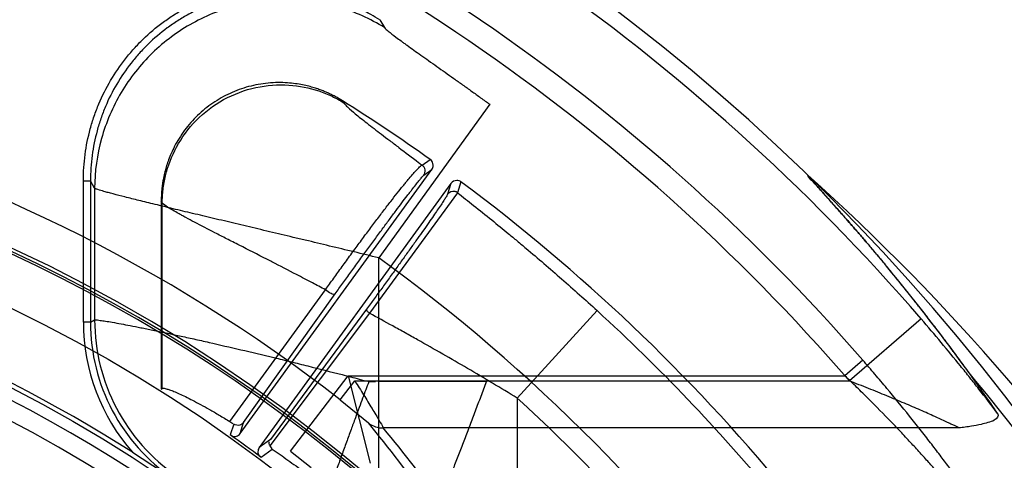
# Model space of a CAD drawing. Header units: millimetres. Extents: x 0 to 297, y 0 to 210.
# Tile 105 of 256: x 147.6458 to 147.8535, y 93.1321 to 93.225. Entities that reach past the tile are written whole.
import ezdxf

# ---------------------------------------------------------------- set-up
doc = ezdxf.new("R2010")
doc.units = ezdxf.units.MM
doc.header["$LTSCALE"] = 16.335
doc.layers.get('0').update_dxf_attribs({"linetype": 'CONTINUOUS'})
for name, color, linetype in [('01_GLOBAL', 7, 'CONTINUOUS'), ('INTFCLR_1', 7, 'CONTINUOUS'), ('INTFCLR_144815', 7, 'CONTINUOUS')]:
    doc.layers.add(name, color=color, linetype=linetype)

msp = doc.modelspace()

# ---------------------------------------------------------------- linework, layer by layer
at = {"color": 7, "linetype": 'Continuous'}
msp.add_circle((148.2308034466, 92.1164639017), 1.9, dxfattribs=at)
at = {"color": 9, "linetype": 'Continuous'}
msp.add_arc((148.2308034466, 92.1164639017), 1.8756493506, 92.9674534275, 177.0325465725, dxfattribs=at)
at = {"layer": '01_GLOBAL', "color": 7, "linetype": 'Continuous'}
msp.add_circle((148.2308034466, 92.1164639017), 1.925, dxfattribs=at)
at = {"layer": 'INTFCLR_1', "color": 6, "linetype": 'Continuous'}
for radius in [0.3017258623, 0.2867456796]:
    msp.add_arc((147.5056636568, 92.8766036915), radius, 270, 90.00000002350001, dxfattribs=at)
at = {"layer": 'INTFCLR_1', "color": 9, "linetype": 'Continuous'}
msp.add_arc((147.5056636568, 92.8766036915), 0.2607760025, 56.81755615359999, 90, dxfattribs=at)
at = {"layer": 'INTFCLR_144815', "color": 9, "linetype": 'Continuous'}
for p, q in [((147.7217384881, 93.22495716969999), (147.7227597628, 93.2232888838)), ((147.7141443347, 93.2074715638), (147.7139170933, 93.2078575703)), ((147.7449568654, 93.2071312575), (147.7215321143, 93.1747754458)), ((147.7307003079, 93.19428755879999), (147.7323915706, 93.19549729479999)), ((147.7310477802, 93.1921836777), (147.7327345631, 93.1933932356)), ((147.65924021, 93.1612190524), (147.65924021, 93.19101228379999)), ((147.65924021, 93.19101228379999), (147.6607381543, 93.19101228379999)), ((147.6616143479, 93.1894349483), (147.6607381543, 93.1910128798)), ((147.6607381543, 93.19101228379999), (147.6607381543, 93.1612190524)), ((147.736779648, 93.1904543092), (147.7360572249, 93.1881830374)), ((147.738886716, 93.1907782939), (147.7381658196, 93.18850247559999)), ((147.6616143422, 93.18943379), (147.6616143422, 93.16168045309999)), ((147.7381658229, 93.1885024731), (147.7195776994, 93.1630991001)), ((147.675869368, 93.1863493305), (147.6756636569, 93.1867217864)), ((147.6758693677, 93.1472185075), (147.6758693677, 93.1863492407)), ((147.7215321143, 93.1087459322), (147.7215321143, 93.1747754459)), ((147.6901416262, 93.1402752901), (147.7103200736, 93.1680461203)), ((147.6930239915, 93.14004051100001), (147.7123423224, 93.1671645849)), ((147.7195776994, 93.1630991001), (147.6985468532, 93.1351498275)), ((147.7189881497, 93.1639806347), (147.698721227, 93.1364940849)), ((147.7675949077, 93.1636466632), (147.7507665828, 93.14520498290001)), ((147.6607381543, 93.1612190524), (147.65924021, 93.1612190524)), ((147.6607381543, 93.1612190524), (147.6616143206, 93.1616804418)), ((147.8359479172, 93.1618987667), (147.8208131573, 93.1488255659)), ((147.8236405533, 93.15319796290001), (147.8198682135, 93.1499165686)), ((147.7029160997, 93.13405052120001), (147.7150720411, 93.14991602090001)), ((147.7134291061, 93.14487486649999), (147.716488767, 93.1488255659)), ((147.7150723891, 93.1499164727), (147.7197111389, 93.13146713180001)), ((147.7150724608, 93.1499165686), (147.8198682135, 93.1499165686)), ((147.7164887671, 93.1488255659), (147.8208131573, 93.1488255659)), ((147.7194516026, 93.14869079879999), (147.7208394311, 93.14869079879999)), ((147.7442822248, 93.14869111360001), (147.7215321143, 93.14869111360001)), ((147.7134291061, 93.14487486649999), (147.7193462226, 93.1399919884)), ((147.7507665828, 93.14520498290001), (147.7507665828, 93.1174567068)), ((147.6909594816, 93.13973312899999), (147.6902359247, 93.1374493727)), ((147.6922974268, 93.13773629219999), (147.6930240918, 93.1400406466)), ((147.8439354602, 93.1389194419), (147.7224944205, 93.1389194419)), ((147.698721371, 93.1364942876), (147.6963425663, 93.134797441)), ((147.6967066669, 93.13274809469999), (147.6990888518, 93.13445219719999)), ((147.7029160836, 93.1340505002), (147.7072833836, 93.13057217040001))]:
    msp.add_line(p, q, dxfattribs=at)
at = {"layer": 'INTFCLR_144815', "color": 6, "linetype": 'Continuous'}
for p, q in [((147.6922973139, 93.13773613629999), (147.7327345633, 93.1933932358)), ((147.7367796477, 93.19045430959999), (147.6963423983, 93.1347972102)), ((147.6756636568, 93.18672177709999), (147.6756636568, 93.14710485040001)), ((147.6756636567, 93.1471048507), (147.6758693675, 93.1472185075)), ((147.6901416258, 93.14027529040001), (147.690796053, 93.13984691)), ((147.6906458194, 93.1371822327), (147.6902359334, 93.13744939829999)), ((147.669614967, 93.1337903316), (147.6759611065, 93.1296695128)), ((147.6985468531, 93.1351498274), (147.6989867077, 93.13452910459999)), ((147.6963259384, 93.1330553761), (147.6967066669, 93.13274809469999))]:
    msp.add_line(p, q, dxfattribs=at)
for radius in [0.3190566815, 0.3040475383]:
    msp.add_circle((147.5056636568, 92.8766036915), radius, dxfattribs=at)
for radius, start, end in [(0.4398395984, 313.9937911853, 154.5150993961), (0.3305190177, 45.0000000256, 314.9999999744), (0.329927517, 44.99999995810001, 315.0000000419), (0.391278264, 54.5878227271, 57.84315343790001), (0.3294494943, 44.99999997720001, 315.0000000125), (0.391278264, 39.5878227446, 53.41217725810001), (0.305, 57.4833087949, 79.3673701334), (0.2978344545, 25.6072723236, 64.3927276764), (0.3195424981, 53.2829108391, 54.71708917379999)]:
    msp.add_arc((147.5056636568, 92.8766036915), radius, start, end, dxfattribs=at)
at = {"layer": 'INTFCLR_144815', "color": 9, "linetype": 'Continuous'}
for centre, radius, start, end in [((147.5056636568, 92.8766036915), 0.4364412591, 40.82000966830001, 69.7456365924), ((147.5056636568, 92.87660369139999), 0.4214424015, 41.0185890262, 70.4297169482), ((147.5056636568, 92.8766036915), 0.4164420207, 40.8200096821, 70.5083984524), ((147.5056636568, 92.8766036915), 0.3393168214, 52.2436298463, 75.5403197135), ((147.5048634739, 92.8489101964), 0.4606474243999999, 33.25492360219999, 48.17648278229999), ((147.5056654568, 92.8766045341), 0.3681088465, 16.8926739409, 54.09645665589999), ((147.5056636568, 92.8766036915), 0.3885893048, 39.7244769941, 47.61905441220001), ((147.7006753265, 93.161214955), 0.041435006, 179.9943333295, 221.4427913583), ((147.7006722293, 93.1612132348), 0.0399340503, 179.9916531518, 235.5892274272), ((147.7016762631, 93.1617419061), 0.040062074, 180.0878887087, 235.4165365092), ((147.5047363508, 92.86363814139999), 0.4458466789, 32.7308374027, 39.9894278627), ((147.5056636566, 92.8766036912), 0.3636235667, 39.83249369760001, 47.61905440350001), ((147.4953519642, 92.9550199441), 0.2904962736, 31.3807382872, 39.549526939), ((147.4952441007, 92.9501811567), 0.2954062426, 31.5629655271, 39.7106601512)]:
    msp.add_arc(centre, radius, start, end, dxfattribs=at)
at = {"layer": 'INTFCLR_144815', "color": 7, "linetype": 'Continuous'}
msp.add_arc((147.4953602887, 92.8966983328), 0.4329216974, 35.8360558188, 39.663169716, dxfattribs=at)
at = {"layer": 'INTFCLR_144815', "color": 6, "linetype": 'Continuous'}
msp.add_ellipse((147.5056636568, 92.90324597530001), major_axis=(0, 0.4212889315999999), ratio=0.9979983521, start_param=-0.9685585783, end_param=-0.9445698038, dxfattribs=at)
at = {"layer": 'INTFCLR_144815', "color": 9, "linetype": 'Continuous'}
for points, knots in [([(147.65924021, 93.19101228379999), (147.65924042, 93.1928776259), (147.6594883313, 93.1965678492), (147.660396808, 93.2010747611), (147.6614905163, 93.2046302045), (147.662823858, 93.2081041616), (147.6648875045, 93.2122072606), (147.667500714, 93.21603551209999), (147.6699017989, 93.21888366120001), (147.6724608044, 93.2215347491), (147.6752660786, 93.223913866), (147.6783280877, 93.2260205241), (147.6815320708, 93.2279181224), (147.6857016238, 93.2298486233), (147.689675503, 93.231082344), (147.6924094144, 93.2316820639), (147.6942312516, 93.2320176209), (147.6974307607, 93.2324419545), (147.7011070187, 93.2325603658), (147.7043430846, 93.23234015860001), (147.7061173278, 93.2321283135), (147.7069559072, 93.23200203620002), (147.7073345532, 93.23193967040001)], [0, 0, 0, 0, 0.07717683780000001, 0.1543536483, 0.1929420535, 0.2315304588, 0.3087072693, 0.3858840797, 0.424472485, 0.4630608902, 0.5402377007, 0.5788261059, 0.6174145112, 0.6945913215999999, 0.7717681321, 0.7910623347, 0.8103565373, 0.8489449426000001, 0.9261217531, 0.9647101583, 0.9840043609, 1, 1, 1, 1]), ([(147.721738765, 93.22495762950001), (147.7211266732, 93.2253374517), (147.7201177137, 93.22592668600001), (147.7186872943, 93.226680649), (147.7162797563, 93.2278487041), (147.7124627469, 93.22932331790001), (147.7085559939, 93.230249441), (147.7059154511, 93.2306472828), (147.7042143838, 93.2308503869), (147.7011047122, 93.2310638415), (147.6975389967, 93.23095085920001), (147.6944557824, 93.2305417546), (147.6927008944, 93.2302184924), (147.6900868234, 93.2296452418), (147.6862495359, 93.22845871), (147.6822004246, 93.22658111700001), (147.6791332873, 93.2247636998), (147.6761960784, 93.222744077), (147.673473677, 93.2204366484), (147.6710031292, 93.21787494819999), (147.6687044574, 93.2151469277), (147.6661855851, 93.21146066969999), (147.664180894, 93.2074717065), (147.6629058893, 93.2041417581), (147.661856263, 93.20073349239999), (147.6609736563, 93.1963563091), (147.6607378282, 93.19279485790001), (147.6607381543, 93.1910122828)], [0, 0, 0, 0, 0.0254375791, 0.0412343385, 0.0570889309, 0.1199202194, 0.1852720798, 0.1983616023, 0.2142122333, 0.2457541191, 0.3083631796, 0.3397462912, 0.3555174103, 0.3713614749, 0.4342395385, 0.4968767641, 0.5284769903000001, 0.5600464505, 0.6226733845, 0.6540495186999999, 0.6856454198, 0.7485590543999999, 0.811206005, 0.8427983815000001, 0.8743896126, 0.9370533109, 1, 1, 1, 1]), ([(147.7227597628, 93.2232888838), (147.7197684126, 93.2251415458), (147.7132521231, 93.228062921), (147.7026903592, 93.2297159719), (147.6920447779, 93.2285478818), (147.6820691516, 93.2246364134), (147.673459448, 93.21825787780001), (147.6668192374, 93.20985546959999), (147.6626144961, 93.2000267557), (147.6616318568, 93.1929535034), (147.6616143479, 93.1894349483)], [0, 0, 0, 0, 0.1247496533, 0.2496900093, 0.3747967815, 0.4999999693, 0.6252031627, 0.75030995, 0.8752503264, 1, 1, 1, 1]), ([(147.7227597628, 93.2232888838), (147.7229391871, 93.2229941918), (147.72379305, 93.2223527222), (147.72493833, 93.2214263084), (147.726073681, 93.2206014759), (147.726863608, 93.22002701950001), (147.7277549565, 93.2193854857), (147.7289485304, 93.2185331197), (147.7304675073, 93.21745565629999), (147.7320878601, 93.2163098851), (147.7337907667, 93.21510645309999), (147.7355582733, 93.2138560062), (147.7370650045, 93.212787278), (147.738296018, 93.21191179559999), (147.7395521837, 93.21101668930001), (147.7411343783, 93.20988554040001), (147.7430422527, 93.2085149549), (147.7443172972, 93.20759431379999), (147.7449568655, 93.2071312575)], [0, 0, 0, 0, 0.0376821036, 0.1131755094, 0.1629054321, 0.1905075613, 0.2199056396, 0.2828342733, 0.3507035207, 0.4233013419, 0.4995813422, 0.5784472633, 0.6597707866, 0.7013371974, 0.743430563, 0.8282349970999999, 0.9137612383, 1, 1, 1, 1]), ([(147.6758693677, 93.1863492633), (147.6758716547, 93.1868100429), (147.6759024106, 93.1877463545), (147.6760746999, 93.18966944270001), (147.6767160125, 93.1932361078), (147.6787025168, 93.1983992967), (147.6828566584, 93.20401839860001), (147.6886542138, 93.208421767), (147.6954704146, 93.2109793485), (147.7024388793, 93.2114985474), (147.7078666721, 93.2104263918), (147.7116530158, 93.2088952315), (147.7133500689, 93.2079665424), (147.7141443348, 93.20747156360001)], [0, 0, 0, 0, 0.0260963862, 0.0530236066, 0.1092946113, 0.2309016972, 0.3626014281, 0.5000103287, 0.6374192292, 0.7691189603, 0.8907260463, 0.9469971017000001, 1, 1, 1, 1]), ([(147.7141443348, 93.20747156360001), (147.7143500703, 93.207121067), (147.7151944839, 93.2063333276), (147.716403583, 93.2052802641), (147.7177789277, 93.2041754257), (147.7196106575, 93.20273453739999), (147.7216671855, 93.2011601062), (147.7236005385, 93.1996897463), (147.7248258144, 93.19875952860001), (147.7268393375, 93.1972312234), (147.7288022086, 93.19573948), (147.7304381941, 93.19448823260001), (147.7307002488, 93.1942876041)], [0, 0, 0, 0, 0.0575478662, 0.1604030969, 0.2286677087, 0.3069579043, 0.4905311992, 0.595329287, 0.6509066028, 0.7083608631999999, 0.9532674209, 1, 1, 1, 1]), ([(147.7103200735, 93.1680461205), (147.7108901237, 93.16885054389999), (147.7120502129, 93.1704771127), (147.7135201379, 93.17251624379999), (147.7147210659, 93.17417003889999), (147.7159282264, 93.17582487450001), (147.7171325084, 93.17746283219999), (147.7183304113, 93.1790797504), (147.7194935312, 93.1806427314), (147.7208979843, 93.18251358), (147.7222692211, 93.184319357), (147.7233152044, 93.1856830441), (147.724274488, 93.1869236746), (147.7253841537, 93.18834234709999), (147.7264392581, 93.18966567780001), (147.7272101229, 93.1906124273), (147.727868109, 93.19140842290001), (147.7285882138, 93.19225219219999), (147.7293322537, 93.193104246), (147.7299987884, 93.19375152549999), (147.7304136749, 93.19422059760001), (147.7307002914, 93.1942875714)], [0, 0, 0, 0, 0.08888362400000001, 0.1801124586, 0.2266156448, 0.2731398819, 0.3647752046, 0.4098966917, 0.4545541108, 0.5404159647, 0.6207932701, 0.6589643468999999, 0.6953549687, 0.7621732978, 0.8213389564, 0.8479238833, 0.8722508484, 0.914400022, 0.9481701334, 0.9734648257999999, 1, 1, 1, 1]), ([(147.7310477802, 93.1921836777), (147.7312737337, 93.1924952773), (147.7314815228, 93.1933358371), (147.7310144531, 93.1940645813), (147.7307003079, 93.19428755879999)], [0, 0, 0, 0, 0.4997834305, 1, 1, 1, 1]), ([(147.7123423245, 93.1671645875), (147.7128820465, 93.16791770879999), (147.7139779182, 93.1694425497), (147.7153615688, 93.17135769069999), (147.7164894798, 93.1729130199), (147.7176218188, 93.1744705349), (147.7187484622, 93.1760144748), (147.719866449, 93.1775406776), (147.7209507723, 93.1790170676), (147.7222561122, 93.18078736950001), (147.7235260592, 93.1824997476), (147.7244917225, 93.1837954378), (147.7253748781, 93.1849762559), (147.7263926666, 93.1863296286), (147.7273543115, 93.1875971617), (147.7280519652, 93.18850842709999), (147.728643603, 93.1892768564), (147.729286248, 93.1900987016), (147.7299371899, 93.1909279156), (147.7305067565, 93.1915945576), (147.730830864, 93.19202708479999), (147.7310477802, 93.1921836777)], [0, 0, 0, 0, 0.08895716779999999, 0.1802844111, 0.2268387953, 0.2734156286, 0.3651624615, 0.4103412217, 0.4550530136, 0.5410319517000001, 0.6215150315, 0.6597349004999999, 0.6961787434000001, 0.7630852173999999, 0.8223144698, 0.8489306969, 0.8732739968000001, 0.9154148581, 0.9491497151, 0.9743143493, 1, 1, 1, 1]), ([(147.7215321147, 93.17477544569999), (147.7198000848, 93.1751934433), (147.7163476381, 93.176024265), (147.7111866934, 93.1772622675), (147.7069088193, 93.1782832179), (147.7035131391, 93.17909206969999), (147.7001843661, 93.1798836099), (147.6961114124, 93.1808501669), (147.6913359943, 93.1819815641), (147.6867368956, 93.18307118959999), (147.6823625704, 93.18410946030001), (147.6782642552, 93.1850865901), (147.6750429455, 93.185860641), (147.6726384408, 93.1864446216), (147.6705103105, 93.18696598), (147.6681448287, 93.1875550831), (147.6659863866, 93.18810873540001), (147.6645222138, 93.1885024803), (147.6634422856, 93.1888003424), (147.6624913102, 93.1890981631), (147.6618200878, 93.1893100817), (147.6616143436, 93.18943407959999)], [0, 0, 0, 0, 0.0866382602, 0.172668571, 0.2580713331, 0.3004928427, 0.3424040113, 0.4244468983, 0.5040415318, 0.5810379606, 0.6542699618, 0.7226536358, 0.7859053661, 0.8153652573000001, 0.8429722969, 0.8924454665, 0.9339049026, 0.9513093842, 0.9661907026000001, 0.9883191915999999, 1, 1, 1, 1]), ([(147.7360572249, 93.1881830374), (147.7359764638, 93.18793091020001), (147.7356629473, 93.1874973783), (147.7352101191, 93.18676021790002), (147.7343493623, 93.1854832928), (147.733297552, 93.1839416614), (147.7320495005, 93.18214977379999), (147.7309160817, 93.1805344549), (147.7296637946, 93.1787629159), (147.7285495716, 93.1771961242), (147.7276065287, 93.1758754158), (147.7266134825, 93.1744883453), (147.7253362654, 93.1727110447), (147.7240348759, 93.17090862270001), (147.722972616, 93.16944240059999), (147.7219052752, 93.1679725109), (147.7205786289, 93.1661516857), (147.7195169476, 93.16470128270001), (147.7189881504, 93.1639806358)], [0, 0, 0, 0, 0.0268113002, 0.0530056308, 0.08805323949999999, 0.1825130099, 0.2421459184, 0.3091654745, 0.3823602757, 0.4618483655, 0.5038694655, 0.5467077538, 0.6346082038, 0.725515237, 0.7718486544, 0.8179689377, 0.9094787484, 1, 1, 1, 1]), ([(147.7381658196, 93.18850247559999), (147.7380081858, 93.1886197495), (147.7373188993, 93.1889676), (147.7363860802, 93.188634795), (147.7360572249, 93.1881830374)], [0, 0, 0, 0, 0.2601431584, 1, 1, 1, 1]), ([(147.7381658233, 93.18850247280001), (147.7392955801, 93.18761480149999), (147.741703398, 93.18570972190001), (147.7452709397, 93.18284122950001), (147.7483288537, 93.18033916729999), (147.7507417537, 93.1783382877), (147.7545175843, 93.1751772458), (147.76017651, 93.1703226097), (147.7651268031, 93.1658988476), (147.7675949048, 93.1636466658)], [0, 0, 0, 0, 0.1118698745, 0.2390596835, 0.3564268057, 0.4195062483, 0.4831236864, 0.7398447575, 1, 1, 1, 1]), ([(147.7103200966, 93.1680461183), (147.709393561, 93.1685343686), (147.7079089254, 93.16931368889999), (147.7058731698, 93.1703754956), (147.7030361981, 93.1718495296), (147.7003868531, 93.17321494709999), (147.6963593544, 93.1752794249), (147.6936104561, 93.1766808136), (147.6907913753, 93.1781174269), (147.6890760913, 93.1789923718), (147.6863719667, 93.1803743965), (147.6834989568, 93.18185677), (147.6811854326, 93.1830827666), (147.6800570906, 93.1836957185), (147.6787545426, 93.18441189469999), (147.6773572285, 93.18525236), (147.6761714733, 93.18598470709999), (147.6758693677, 93.1863492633)], [0, 0, 0, 0, 0.0804855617, 0.1288575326, 0.1764491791, 0.3261789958, 0.3579077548, 0.5242558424, 0.5632992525, 0.6010628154, 0.6722339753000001, 0.7966766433, 0.8495188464, 0.8734226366, 0.8953877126, 0.9636142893, 1, 1, 1, 1]), ([(147.7123423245, 93.1671645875), (147.7121674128, 93.1669460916), (147.7111834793, 93.1673278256), (147.7106578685, 93.1677047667), (147.7103200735, 93.1680461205)], [0, 0, 0, 0, 0.3682089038, 1, 1, 1, 1]), ([(147.7195776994, 93.1630991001), (147.7193960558, 93.163260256), (147.7191702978, 93.1634791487), (147.7189242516, 93.1638795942), (147.7189881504, 93.1639806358)], [0, 0, 0, 0, 0.6700942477, 1, 1, 1, 1]), ([(147.7507665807, 93.1452049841), (147.7472903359, 93.14732207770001), (147.7403162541, 93.1514735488), (147.7323997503, 93.1560074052), (147.7271168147, 93.1589602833), (147.7237303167, 93.1608361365), (147.7212168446, 93.1622102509), (147.7195776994, 93.1630991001)], [0, 0, 0, 0, 0.3395500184, 0.6770394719, 0.7610295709, 0.8444453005, 1, 1, 1, 1]), ([(147.6616143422, 93.16168045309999), (147.6620032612, 93.161748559), (147.6627771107, 93.16159010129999), (147.6640099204, 93.161437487), (147.6661108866, 93.1610698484), (147.6685960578, 93.16060864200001), (147.6710133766, 93.1601271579), (147.6726122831, 93.15980220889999), (147.675324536, 93.1592426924), (147.6786416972, 93.1585349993), (147.6820543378, 93.15778374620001), (147.6841389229, 93.1573185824), (147.6874344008, 93.1565756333), (147.6925324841, 93.1553996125), (147.6982789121, 93.1540298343), (147.7029967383, 93.15287856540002), (147.7077942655, 93.1516901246), (147.7126050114, 93.1504711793), (147.7168926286, 93.14936153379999), (147.7187763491, 93.14886829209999), (147.7194527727, 93.14869049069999)], [0, 0, 0, 0, 0.0199710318, 0.0387230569, 0.063285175, 0.127605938, 0.1667030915, 0.1879274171, 0.2101356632, 0.3067772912, 0.3594842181, 0.3868810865, 0.4148096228, 0.5303542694, 0.6515134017, 0.7136072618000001, 0.7759857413, 0.9015085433, 0.9646239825, 1, 1, 1, 1]), ([(147.8521401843, 93.1419012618), (147.8508131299, 93.1436541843), (147.8488461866, 93.14620557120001), (147.8465237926, 93.14914306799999), (147.8452290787, 93.1507612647), (147.8432311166, 93.1532384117), (147.8401592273, 93.1569708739), (147.8373694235, 93.16025308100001), (147.8359479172, 93.1618987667)], [0, 0, 0, 0, 0.2562930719, 0.3755173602, 0.4365164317, 0.4978749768, 0.7465017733, 1, 1, 1, 1]), ([(147.8462062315, 93.12459097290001), (147.8457459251, 93.12525025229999), (147.8448196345, 93.1265539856), (147.8436190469, 93.1282109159), (147.8426015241, 93.1295968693), (147.8414427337, 93.1311610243), (147.839878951, 93.13324244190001), (147.838234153, 93.1353914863), (147.8368391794, 93.1371885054), (147.8353705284, 93.1390622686), (147.8326813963, 93.1424431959), (147.8299075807, 93.14582849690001), (147.8274534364, 93.1487507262), (147.8257710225, 93.15073399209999), (147.8244963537, 93.1522141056), (147.8236405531, 93.1531979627)], [0, 0, 0, 0, 0.06617718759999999, 0.1316215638, 0.1684040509, 0.2076850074, 0.2918340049, 0.3826680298, 0.4304125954, 0.4790646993, 0.5786083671, 0.7859528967, 0.839238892, 0.8926788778, 1, 1, 1, 1]), ([(147.716488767, 93.1488255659), (147.7168047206, 93.1483382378), (147.717426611, 93.1473650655), (147.7183474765, 93.1459104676), (147.7192449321, 93.1444708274), (147.7201043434, 93.14306806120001), (147.7209079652, 93.1417441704), (147.7216966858, 93.1403713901), (147.7222675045, 93.1394671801), (147.7224944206, 93.1389194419)], [0, 0, 0, 0, 0.1503662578, 0.2990005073, 0.445721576, 0.5895612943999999, 0.7249662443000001, 0.8465029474, 1, 1, 1, 1]), ([(147.8432802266, 93.1249774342), (147.8429469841, 93.1254666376), (147.8416155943, 93.12697258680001), (147.8400790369, 93.1288104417), (147.8386030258, 93.1304821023), (147.8374573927, 93.1317703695), (147.8359121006, 93.1334858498), (147.8342872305, 93.1352545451), (147.832909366, 93.13673380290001), (147.8314576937, 93.13827757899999), (147.8287967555, 93.14106534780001), (147.8260573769, 93.1438522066), (147.8236350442, 93.1462548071), (147.8219720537, 93.1478888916), (147.82071433, 93.14910844), (147.8198682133, 93.1499165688)], [0, 0, 0, 0, 0.05188380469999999, 0.1756283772, 0.2102729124, 0.2473191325, 0.3267472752, 0.4126447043, 0.4578394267, 0.5039431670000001, 0.5983901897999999, 0.7956388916, 0.8464446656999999, 0.8974424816, 1, 1, 1, 1]), ([(147.8439354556, 93.1389194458), (147.8433745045, 93.1392128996), (147.8424722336, 93.13963383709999), (147.8407598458, 93.14044055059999), (147.839135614, 93.14118277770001), (147.837318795, 93.14199786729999), (147.8351966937, 93.14293537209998), (147.8329463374, 93.1439068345), (147.8305852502, 93.1449022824), (147.8280630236, 93.14594934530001), (147.8248023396, 93.1472691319), (147.8221598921, 93.1483061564), (147.8208131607, 93.1488255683)], [0, 0, 0, 0, 0.0754796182, 0.1186448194, 0.225703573, 0.2883782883, 0.3560616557, 0.502304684, 0.5806081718, 0.6615628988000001, 0.8279043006, 1, 1, 1, 1]), ([(147.7193462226, 93.1399919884), (147.7197843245, 93.1396410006), (147.7207934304, 93.13908694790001), (147.7219304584, 93.13891068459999), (147.7224944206, 93.1389194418)], [0, 0, 0, 0, 0.4988139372, 1, 1, 1, 1])]:
    msp.add_open_spline(points, degree=3, knots=knots, dxfattribs=at)
at = {"layer": 'INTFCLR_144815', "color": 6, "linetype": 'Continuous'}
for points, knots in [([(147.7139171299, 93.20785762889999), (147.7136047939, 93.2080539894), (147.7130088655, 93.2084105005), (147.7121450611, 93.2088800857), (147.7113593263, 93.2092706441), (147.7105970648, 93.20961872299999), (147.7097972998, 93.2099527), (147.7089011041, 93.2102895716), (147.7078869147, 93.21062501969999), (147.7067347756, 93.2109495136), (147.705420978, 93.21124894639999), (147.7039172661, 93.2115026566), (147.7021886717, 93.2116804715), (147.7002580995, 93.21173549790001), (147.698205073, 93.2116265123), (147.6961313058, 93.2113405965), (147.6940913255, 93.2108822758), (147.6920996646, 93.2102555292), (147.6901687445, 93.20946470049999), (147.6883121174, 93.20851553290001), (147.686542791, 93.2074151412), (147.6848718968, 93.2061708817), (147.6833109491, 93.20479130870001), (147.6818714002, 93.2032867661), (147.6805630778, 93.2016683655), (147.679428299, 93.19999701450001), (147.6785002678, 93.19836397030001), (147.677780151, 93.1968567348), (147.6772309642, 93.19549575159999), (147.6768117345, 93.1942665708), (147.6764925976, 93.19315697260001), (147.6762506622, 93.19215414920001), (147.6760686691, 93.1912468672), (147.6759321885, 93.1904176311), (147.6758250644, 93.1896063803), (147.6757397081, 93.18874667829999), (147.6756786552, 93.1877755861), (147.6756636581, 93.1870876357), (147.6756636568, 93.18672177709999)], [0, 0, 0, 0, 0.0207809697, 0.0391000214, 0.0553677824, 0.0701952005, 0.08629333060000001, 0.1041769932, 0.1241110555, 0.1464456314, 0.1715734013, 0.1999753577, 0.2322905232, 0.2693773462, 0.308648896, 0.3479582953, 0.3871533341, 0.4262816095, 0.4654291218, 0.5045475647, 0.5435966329, 0.582655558, 0.62175638, 0.6608012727, 0.6998089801, 0.7388430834, 0.7744593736, 0.8055075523, 0.8328653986, 0.8570792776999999, 0.8786279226, 0.8978771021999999, 0.9151700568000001, 0.9307389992, 0.9452055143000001, 0.9612552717, 0.9793921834, 1, 1, 1, 1]), ([(147.7327345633, 93.1933932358), (147.7329177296, 93.1936453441), (147.7331854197, 93.19442488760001), (147.7327631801, 93.1952330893), (147.7323915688, 93.1954973)], [0, 0, 0, 0, 0.4059774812, 1, 1, 1, 1]), ([(147.7388867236, 93.1907782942), (147.7386369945, 93.19096367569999), (147.7378598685, 93.1912387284), (147.7370480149, 93.1908236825), (147.7367796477, 93.19045430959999)], [0, 0, 0, 0, 0.4051865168, 1, 1, 1, 1]), ([(147.7194528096, 93.1486904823), (147.719237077, 93.1481055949), (147.7187970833, 93.1469415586), (147.7181208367, 93.14512087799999), (147.717387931, 93.1431501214), (147.716570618, 93.14094070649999), (147.7156739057, 93.1385048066), (147.7147227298, 93.1359054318), (147.7137582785, 93.1332504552), (147.7128151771, 93.13063130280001), (147.7119097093, 93.1280917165), (147.7110489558, 93.1256485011), (147.7102316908, 93.1232950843), (147.7094770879, 93.12108376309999), (147.7087767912, 93.1189853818), (147.7081508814, 93.11705526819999), (147.7075981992, 93.115281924), (147.7071358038, 93.11371906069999), (147.7067666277, 93.1123597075), (147.7064807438, 93.1111980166), (147.7062694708, 93.1100115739), (147.7061278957, 93.10913515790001), (147.7063083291, 93.10866486)], [0, 0, 0, 0, 0.0442799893, 0.0883888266, 0.1379538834, 0.1936278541, 0.2557152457, 0.3223250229, 0.3902323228, 0.4563530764, 0.520054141, 0.5817394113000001, 0.6403470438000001, 0.6970075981, 0.7476998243, 0.7974746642, 0.8411232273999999, 0.8796464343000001, 0.9131883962, 0.9413012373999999, 0.9642209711, 1, 1, 1, 1]), ([(147.7287416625, 93.1087459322), (147.7288346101, 93.10897680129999), (147.7290670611, 93.1095542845), (147.7294247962, 93.1104453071), (147.7298413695, 93.1114841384), (147.7302959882, 93.1126196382), (147.7307225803, 93.11368756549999), (147.7311015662, 93.11463825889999), (147.7314137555, 93.1154225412), (147.7317441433, 93.11625366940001), (147.732092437, 93.11713104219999), (147.7324582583, 93.1180539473), (147.7328411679, 93.119021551), (147.7332406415, 93.12003295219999), (147.7336562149, 93.1210871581), (147.734087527, 93.12218306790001), (147.7345340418, 93.12331955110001), (147.7349950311, 93.1244953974), (147.7354698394, 93.12570918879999), (147.735957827, 93.12695929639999), (147.7364582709, 93.12824394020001), (147.7369704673, 93.12956128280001), (147.7374934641, 93.1309095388), (147.7380263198, 93.13228678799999), (147.7385682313, 93.1336909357), (147.7391186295, 93.1351196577), (147.7396764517, 93.13657066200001), (147.7402404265, 93.13804179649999), (147.7408095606, 93.1395306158), (147.7413830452, 93.1410346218), (147.7419602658, 93.1425510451), (147.7425396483, 93.14407751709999), (147.7431205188, 93.1456113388), (147.7437012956, 93.1471501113), (147.7440887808, 93.1481771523), (147.7442822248, 93.14869111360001)], [0, 0, 0, 0, 0.0174191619, 0.0435701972, 0.0672021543, 0.0957560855, 0.129178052, 0.1476902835, 0.16738834, 0.1882597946, 0.2102894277, 0.2334582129, 0.2577443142, 0.2831230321, 0.3095687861, 0.3370553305, 0.3655535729, 0.3950314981, 0.4254527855, 0.4567766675, 0.4889577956, 0.5219478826, 0.5557028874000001, 0.5901745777, 0.6253061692, 0.661045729, 0.6973359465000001, 0.7341096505, 0.771318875, 0.8088941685, 0.8467695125, 0.8848839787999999, 0.9231704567, 0.9615637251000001, 1, 1, 1, 1]), ([(147.6758693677, 93.1472185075), (147.6761102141, 93.14735154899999), (147.6766928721, 93.1471841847), (147.6774840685, 93.1469602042), (147.6784114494, 93.1465943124), (147.6795249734, 93.1461112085), (147.6808381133, 93.145487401), (147.6823403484, 93.14472851), (147.684031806, 93.14382829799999), (147.685908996, 93.1427835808), (147.687970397, 93.14158901), (147.6893981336, 93.14073018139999), (147.6901416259, 93.14027529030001)], [0, 0, 0, 0, 0.0516664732, 0.09868849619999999, 0.1602908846, 0.2365338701, 0.3274136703, 0.4329398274, 0.5526439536, 0.6871535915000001, 0.8363320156, 1, 1, 1, 1]), ([(147.8521403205, 93.1419010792), (147.8524284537, 93.1414810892), (147.8513519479, 93.1403773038), (147.8500468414, 93.14007200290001), (147.8484045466, 93.13959754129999), (147.8468014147, 93.1393162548), (147.845243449, 93.13907978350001), (147.844366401, 93.1389697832), (147.8439354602, 93.1389194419)], [0, 0, 0, 0, 0.1665284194, 0.3220518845, 0.4856012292, 0.7108816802, 0.8581419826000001, 1, 1, 1, 1]), ([(147.6930240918, 93.1400406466), (147.6928387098, 93.139790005), (147.6921764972, 93.1393239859), (147.6913175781, 93.1394812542), (147.6909594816, 93.13973312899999)], [0, 0, 0, 0, 0.4159125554, 1, 1, 1, 1]), ([(147.6906458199, 93.1371822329), (147.6909387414, 93.1370928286), (147.6915945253, 93.1370991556), (147.6921190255, 93.1374906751), (147.6922973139, 93.13773613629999)], [0, 0, 0, 0, 0.5023652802, 1, 1, 1, 1]), ([(147.6963423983, 93.1347972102), (147.6961620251, 93.1345490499), (147.6959537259, 93.13392720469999), (147.6961523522, 93.1333035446), (147.6963259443, 93.1330553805)], [0, 0, 0, 0, 0.5032265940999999, 1, 1, 1, 1]), ([(147.6990888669, 93.1344521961), (147.7001880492, 93.1336961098), (147.7024392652, 93.13211776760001), (147.705872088, 93.12962028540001), (147.7094857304, 93.1268917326), (147.7132914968, 93.12390677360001), (147.717296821, 93.1206394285), (147.7200039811, 93.1183398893), (147.7213852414, 93.11714254)], [0, 0, 0, 0, 0.1417217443, 0.2920470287, 0.4509400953, 0.6227074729, 0.805815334, 1, 1, 1, 1])]:
    msp.add_open_spline(points, degree=3, knots=knots, dxfattribs=at)
at = {"layer": 'INTFCLR_144815', "color": 7, "linetype": 'Continuous'}
for points, knots in [([(147.8120407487, 93.1921856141), (147.8117769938, 93.1924416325), (147.8129966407, 93.1908766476), (147.8135757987, 93.1903382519), (147.8146732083, 93.1890907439), (147.8157571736, 93.18789750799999), (147.8167879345, 93.1867460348), (147.8177842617, 93.1856302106), (147.8186611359, 93.18464296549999), (147.8195637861, 93.18362143), (147.8204778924, 93.1825812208), (147.8214215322, 93.1815012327), (147.8223881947, 93.18038785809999), (147.8233156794, 93.1793126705), (147.8241607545, 93.1783271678), (147.8249629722, 93.17738657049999), (147.8257882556, 93.1764136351), (147.8266702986, 93.175367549), (147.8276266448, 93.17422598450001), (147.828282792, 93.1734372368), (147.8286279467, 93.1730207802)], [0, 0, 0, 0, 0.04349613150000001, 0.0978157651, 0.1606617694, 0.2183808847, 0.294585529, 0.3416802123, 0.395739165, 0.4507477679, 0.5030154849, 0.5595972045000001, 0.6204575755, 0.6774912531, 0.7276230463, 0.7740784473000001, 0.8237776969, 0.8785926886, 0.9359945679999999, 1, 1, 1, 1]), ([(147.8463275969, 93.15015983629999), (147.8456414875, 93.1511101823), (147.8442793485, 93.15298090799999), (147.8422476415, 93.1557239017), (147.8402663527, 93.15835540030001), (147.8383199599, 93.1609004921), (147.8363919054, 93.1633838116), (147.8344747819, 93.1658165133), (147.832600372, 93.1681607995), (147.8307928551, 93.1703904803), (147.829047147, 93.1725161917), (147.8273501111, 93.1745573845), (147.8257027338, 93.1765155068), (147.8241398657, 93.17835243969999), (147.8226912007, 93.18003774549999), (147.8213941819, 93.1815328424), (147.8202375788, 93.18285557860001), (147.8192269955, 93.18400348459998), (147.8183304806, 93.1850159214), (147.8175391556, 93.18590495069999), (147.816665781, 93.18688251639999), (147.8157403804, 93.18790990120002), (147.8147048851, 93.1890670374), (147.8138337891, 93.1899965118), (147.812936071, 93.1910833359), (147.8125230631, 93.19127114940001), (147.8119400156, 93.1922833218), (147.8120407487, 93.1921856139)], [0, 0, 0, 0, 0.0647833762, 0.1278971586, 0.1886593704, 0.2468380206, 0.3049817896, 0.3624209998, 0.4180239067, 0.4708726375, 0.5210595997, 0.5700506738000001, 0.6175849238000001, 0.6624892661, 0.7033501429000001, 0.7404131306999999, 0.7718831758, 0.8004629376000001, 0.82494166, 0.8466211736, 0.8662565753, 0.8973459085, 0.9233035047, 0.9511659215, 0.9708845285, 0.9922437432, 1, 1, 1, 1])]:
    msp.add_open_spline(points, degree=3, knots=knots, dxfattribs=at)
at = {"layer": 'INTFCLR_144815', "color": 6, "linetype": 'Continuous'}
msp.add_open_spline([(147.698546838, 93.1351498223), (147.6984446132, 93.13543305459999), (147.6983363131, 93.13580709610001), (147.6985108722, 93.13605245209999)], degree=3, dxfattribs=at)

doc.saveas('drawing.dxf')
